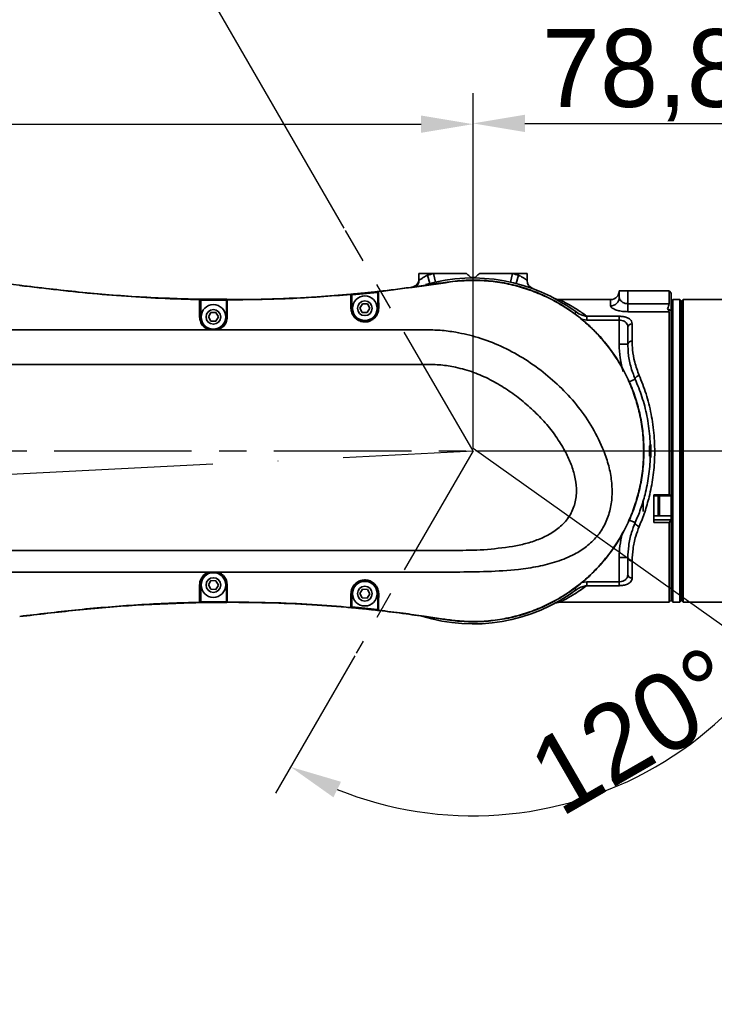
# Model space of a CAD drawing. Header units: millimetres. Extents: x -2031 to 1277, y -458 to 5880.
# Tile 32 of 61: x -286 to -125, y 4243 to 4471. Entities that reach past the tile are written whole.
import ezdxf

# ---------------------------------------------------------------- set-up
doc = ezdxf.new("R2010")
doc.units = ezdxf.units.MM
doc.header["$LTSCALE"] = 5
doc.linetypes.add('ACAD_ISO10W100', pattern=[18, 12, -3, 0, -3])
doc.linetypes.add('CENTER', pattern=[10.16, 6.35, -1.27, 1.27, -1.27])
doc.layers.add('1轮廓实线层', color=7, linetype='Continuous', lineweight=18)
doc.layers.add('重要标记', color=1, linetype='Continuous', lineweight=25)

msp = doc.modelspace()

# ---------------------------------------------------------------- linework, layer by layer
at = {"linetype": 'Continuous', "lineweight": 35}
for p, q in [((-193.593, 4410.819), (-193.593, 4412.401)), ((-193.593, 4412.401), (-191.593, 4412.401)), ((-191.593, 4412.401), (-191.593, 4412.067)), ((-191.593, 4412.401), (-190.204, 4412.401)), ((-189.77, 4410.449), (-190.204, 4412.401)), ((-190.204, 4412.401), (-182.593, 4412.401)), ((-179.593, 4412.401), (-171.983, 4412.401)), ((-172.417, 4410.449), (-171.983, 4412.401)), ((-171.983, 4412.401), (-170.593, 4412.401)), ((-170.593, 4412.067), (-170.593, 4412.401)), ((-170.593, 4412.401), (-168.593, 4412.401)), ((-168.593, 4412.401), (-168.593, 4410.819)), ((-191.093, 4410.131), (-191.593, 4412.067)), ((-185.222, 4410.685), (-187.093, 4410.453)), ((-185.222, 4410.685), (-185.217, 4410.632)), ((-181.564, 4411.538), (-180.622, 4411.538)), ((-171.093, 4410.131), (-170.593, 4412.067)), ((-285.354, 4409.655), (-287.945, 4409.974)), ((-203.909, 4408.18), (-209.763, 4407.603)), ((-203.193, 4408.054), (-208.993, 4407.465)), ((-202.987, 4408.284), (-203.438, 4408.229)), ((-203.215, 4408.253), (-203.193, 4408.054)), ((-202.916, 4408.286), (-202.916, 4408.233)), ((-202.916, 4408.233), (-202.909, 4408.234)), ((-167.605, 4409.057), (-167.463, 4409.007)), ((-147.293, 4406.88), (-147.293, 4408.401)), ((-147.293, 4408.401), (-145.293, 4408.401)), ((-145.293, 4408.401), (-145.293, 4405.441)), ((-145.293, 4408.401), (-135.793, 4408.401)), ((-135.793, 4405.441), (-135.793, 4408.401)), ((-135.793, 4408.401), (-135.293, 4407.901)), ((-135.293, 4407.901), (-135.293, 4403.853)), ((-237.964, 4406.477), (-248.589, 4406.571)), ((-239.657, 4406.492), (-247.336, 4406.582)), ((-244.29, 4406.405), (-244.289, 4406.405)), ((-244.289, 4406.405), (-244.289, 4406.457)), ((-243.993, 4406.252), (-243.989, 4406.452)), ((-243.993, 4406.252), (-243.993, 4402.401)), ((-238.193, 4406.192), (-243.993, 4406.252)), ((-238.193, 4406.192), (-238.193, 4406.392)), ((-237.893, 4406.392), (-237.893, 4406.339)), ((-209.311, 4407.637), (-217.093, 4407.04)), ((-209.311, 4407.585), (-209.311, 4407.637)), ((-209.306, 4407.585), (-209.311, 4407.585)), ((-209.011, 4407.665), (-208.993, 4407.465)), ((-149.293, 4406.401), (-161.016, 4406.401)), ((-149.293, 4404.962), (-149.293, 4406.401)), ((-134.893, 4406.401), (-135.293, 4406.001)), ((-133.293, 4406.401), (-134.893, 4406.401)), ((-134.893, 4406.401), (-134.893, 4336.401)), ((-132.893, 4406.001), (-133.293, 4406.401)), ((-133.293, 4406.401), (-133.293, 4336.401)), ((-132.493, 4406.401), (-132.893, 4406.001)), ((-132.893, 4336.801), (-132.893, 4406.001)), ((-119.193, 4406.401), (-132.493, 4406.401)), ((-132.493, 4406.401), (-132.493, 4336.401)), ((-242.248, 4402.412), (-241.661, 4403.407)), ((-241.661, 4403.407), (-240.506, 4403.395)), ((-240.506, 4403.395), (-239.939, 4402.39)), ((-207.248, 4404.412), (-206.661, 4405.407)), ((-206.68, 4403.407), (-207.248, 4404.412)), ((-205.526, 4403.395), (-206.68, 4403.407)), ((-206.661, 4405.407), (-205.506, 4405.395)), ((-204.939, 4404.39), (-205.526, 4403.395)), ((-205.506, 4405.395), (-204.939, 4404.39)), ((-157.582, 4403.13), (-157.278, 4403.539)), ((-145.293, 4405.441), (-145.293, 4403.601)), ((-145.293, 4405.441), (-135.793, 4405.441)), ((-135.793, 4403.601), (-145.293, 4403.601)), ((-135.793, 4361.267), (-135.793, 4403.601)), ((-135.293, 4403.853), (-135.293, 4395.867)), ((-241.68, 4401.407), (-242.248, 4402.412)), ((-240.526, 4401.395), (-241.68, 4401.407)), ((-239.939, 4402.39), (-240.526, 4401.395)), ((-154.782, 4401.662), (-156.019, 4401.853)), ((-154.782, 4402.552), (-147.302, 4402.552)), ((-154.782, 4402.552), (-154.782, 4401.662)), ((-147.302, 4401.662), (-154.782, 4401.662)), ((-147.302, 4402.552), (-147.302, 4401.662)), ((-147.302, 4396.066), (-147.302, 4401.662)), ((-242.129, 4399.401), (-241.093, 4399.401)), ((-241.093, 4399.401), (-240.054, 4399.401)), ((-241.093, 4399.401), (-241.093, 4399.401)), ((-240.054, 4399.401), (-192.093, 4399.401)), ((-145.302, 4396.066), (-145.302, 4399.927)), ((-144.302, 4400.766), (-144.302, 4396.791)), ((-147.302, 4396.066), (-145.302, 4396.066)), ((-135.293, 4395.867), (-135.293, 4359.025)), ((-144.964, 4387.374), (-143.594, 4387.979)), ((-143.587, 4388.201), (-143.613, 4388.083)), ((-143.613, 4388.083), (-143.594, 4387.979)), ((-143.516, 4388.329), (-143.587, 4388.201)), ((-143.404, 4388.459), (-143.516, 4388.329)), ((-143.256, 4388.585), (-143.404, 4388.459)), ((-143.08, 4388.702), (-143.256, 4388.585)), ((-142.885, 4388.802), (-143.08, 4388.702)), ((-142.68, 4388.883), (-142.885, 4388.802)), ((-139.993, 4372.901), (-140.293, 4372.601)), ((-140.293, 4370.201), (-140.293, 4372.601)), ((-139.993, 4372.901), (-139.993, 4369.901)), ((-139.293, 4361.267), (-135.793, 4361.267)), ((-139.293, 4361.267), (-139.293, 4354.878)), ((-135.295, 4361.019), (-139.293, 4361.019)), ((-137.993, 4361.019), (-137.993, 4356.405)), ((-135.793, 4361.267), (-135.295, 4361.019)), ((-135.293, 4361.02), (-135.295, 4361.019)), ((-142.093, 4358.595), (-142.093, 4358.85)), ((-141.793, 4359.901), (-141.793, 4358.578)), ((-141.793, 4358.578), (-141.793, 4357.401)), ((-135.293, 4359.025), (-135.293, 4357.304)), ((-139.293, 4356.383), (-135.293, 4356.383)), ((-139.293, 4355.476), (-135.295, 4355.476)), ((-137.993, 4356.405), (-135.293, 4356.405)), ((-135.295, 4355.476), (-135.793, 4354.878)), ((-135.295, 4355.476), (-135.293, 4355.477)), ((-135.293, 4357.401), (-135.293, 4336.801)), ((-144.964, 4355.428), (-143.594, 4354.823)), ((-143.613, 4354.719), (-143.594, 4354.823)), ((-143.587, 4354.601), (-143.613, 4354.719)), ((-143.516, 4354.473), (-143.587, 4354.601)), ((-143.404, 4354.343), (-143.516, 4354.473)), ((-143.256, 4354.217), (-143.404, 4354.343)), ((-143.08, 4354.1), (-143.256, 4354.217)), ((-142.885, 4353.999), (-143.08, 4354.1)), ((-142.68, 4353.919), (-142.885, 4353.999)), ((-135.793, 4354.878), (-139.293, 4354.878)), ((-135.793, 4336.401), (-135.793, 4354.878)), ((-147.302, 4346.736), (-145.302, 4346.736)), ((-147.302, 4341.14), (-147.302, 4346.736)), ((-145.302, 4342.875), (-145.302, 4346.736)), ((-144.302, 4346.011), (-144.302, 4342.036)), ((-242.129, 4343.401), (-241.093, 4343.401)), ((-241.093, 4343.401), (-240.054, 4343.401)), ((-241.093, 4343.401), (-241.093, 4343.401)), ((-243.993, 4340.401), (-243.993, 4336.55)), ((-242.248, 4340.412), (-241.661, 4341.407)), ((-241.68, 4339.407), (-242.248, 4340.412)), ((-241.661, 4341.407), (-240.506, 4341.395)), ((-239.939, 4340.39), (-240.526, 4339.395)), ((-240.506, 4341.395), (-239.939, 4340.39)), ((-157.582, 4339.672), (-157.278, 4339.263)), ((-156.011, 4340.955), (-154.782, 4341.14)), ((-154.782, 4341.14), (-147.302, 4341.14)), ((-154.782, 4341.14), (-154.782, 4340.25)), ((-147.302, 4340.25), (-154.782, 4340.25)), ((-147.302, 4341.14), (-147.302, 4340.25)), ((-240.526, 4339.395), (-241.68, 4339.407)), ((-207.248, 4338.412), (-206.661, 4339.407)), ((-206.68, 4337.407), (-207.248, 4338.412)), ((-205.526, 4337.395), (-206.68, 4337.407)), ((-206.661, 4339.407), (-205.506, 4339.395)), ((-204.939, 4338.39), (-205.526, 4337.395)), ((-205.506, 4339.395), (-204.939, 4338.39)), ((-157.412, 4339.182), (-157.615, 4339.03)), ((-238.018, 4336.329), (-245.182, 4336.307)), ((-244.289, 4336.397), (-244.29, 4336.397)), ((-244.289, 4336.344), (-244.289, 4336.397)), ((-243.993, 4336.55), (-238.193, 4336.61)), ((-243.989, 4336.35), (-243.993, 4336.55)), ((-238.193, 4336.41), (-238.193, 4336.61)), ((-237.893, 4336.463), (-237.893, 4336.41)), ((-217.093, 4335.762), (-209.311, 4335.165)), ((-209.311, 4335.217), (-209.306, 4335.217)), ((-209.311, 4335.165), (-209.311, 4335.217)), ((-209.011, 4335.138), (-208.993, 4335.337)), ((-208.993, 4335.337), (-203.193, 4334.748)), ((-161.046, 4336.401), (-135.793, 4336.401)), ((-135.793, 4336.401), (-135.293, 4336.901)), ((-135.293, 4336.801), (-134.893, 4336.401)), ((-134.893, 4336.401), (-133.293, 4336.401)), ((-133.293, 4336.401), (-132.893, 4336.801)), ((-132.893, 4336.801), (-132.493, 4336.401)), ((-132.493, 4336.401), (-119.193, 4336.401)), ((-203.215, 4334.55), (-203.193, 4334.748)), ((-202.909, 4334.568), (-202.916, 4334.568)), ((-202.916, 4334.568), (-202.916, 4334.516)), ((-187.093, 4332.348), (-185.222, 4332.117)), ((-185.222, 4332.117), (-185.217, 4332.169))]:
    msp.add_line(p, q, dxfattribs=at)
at = {"color": 2, "linetype": 'CENTER'}
msp.add_line((-481.093, 4371.401), (-181.093, 4371.401), dxfattribs=at)
at = {"linetype": 'Continuous', "lineweight": 35}
for centre, radius in [((-206.093, 4404.401), 2.85), ((-206.093, 4404.401), 1.699), ((-241.093, 4402.401), 2.85), ((-241.093, 4402.401), 1.699), ((-241.093, 4340.401), 2.85), ((-241.093, 4340.401), 1.699), ((-206.093, 4338.401), 2.85), ((-206.093, 4338.401), 1.699)]:
    msp.add_circle(centre, radius, dxfattribs=at)
at = {"color": 4, "linetype": 'ByBlock'}
msp.add_arc((-481.093, 4076.401), 580.375, 320, 180, dxfattribs=at)
at = {"linetype": 'Continuous', "lineweight": 35}
for centre, radius, start, end in [((-181.093, 4371.401), 42, 102.52791, 104.47751), ((-181.093, 4371.401), 42, 75.52249, 77.47209), ((-195.593, 4411.231), 2, 277.98731, 0), ((-195.593, 4410.819), 2, 315.30229, 0), ((-181.093, 4371.401), 40, 53.46109, 105.90226), ((-166.593, 4410.819), 2, 180, 249.80367), ((-149.293, 4408.401), 2, 270, 320.9861), ((-149.253, 4406.922), 1.96, 268.82293, 358.77246), ((-209.248, 4404.2), 0.254, 52.30866, 101.13087), ((-206.093, 4404.401), 2.9, 180, 0), ((-202.944, 4404.176), 0.27, 80.21533, 123.64707), ((-137.793, 4405.441), 2, 326.09931, 0), ((-244.245, 4402.188), 0.261, 54.50045, 100.34925), ((-241.093, 4402.401), 2.9, 180, 0), ((-237.941, 4402.183), 0.266, 79.63957, 125.04727), ((-144.376, 4399.839), 0.93, 85.43604, 174.55786), ((-144.421, 4395.903), 0.897, 82.40905, 169.5081), ((-125.302, 4396.066), 22, 180, 196.53513), ((-137.993, 4356.705), 0.3, 180, 270), ((-125.302, 4346.736), 22, 165.64092, 180), ((-144.421, 4346.899), 0.897, 190.4919, 277.59095), ((-241.093, 4340.401), 2.9, 0, 180), ((-144.376, 4342.963), 0.93, 185.44214, 274.56396), ((-244.245, 4340.614), 0.261, 259.65075, 305.49955), ((-237.941, 4340.619), 0.266, 234.95273, 280.36043), ((-206.093, 4338.401), 2.9, 0, 180), ((-209.248, 4338.602), 0.254, 258.86913, 307.69134), ((-202.944, 4338.626), 0.27, 236.35293, 279.78467), ((-181.093, 4371.401), 40, 252.81281, 306.53891)]:
    msp.add_arc(centre, radius, start, end, dxfattribs=at)
for points, knots in [([(-181.564, 4411.538), (-181.683, 4411.637), (-181.955, 4411.866), (-182.362, 4412.207), (-182.593, 4412.401)], [0, 0, 0, 0, 0.433398, 1, 1, 1, 1]), ([(-179.593, 4412.401), (-179.836, 4412.197), (-180.243, 4411.855), (-180.513, 4411.629), (-180.622, 4411.538)], [0, 0, 0, 0, 0.5963928, 1, 1, 1, 1]), ([(-187.093, 4410.453), (-188.419, 4410.26), (-191.059, 4409.874), (-195.027, 4409.282), (-198.975, 4408.749), (-201.613, 4408.439), (-202.916, 4408.286)], [0, 0, 0, 0, 0.2517061, 0.5011373, 0.7535717, 1, 1, 1, 1]), ([(-185.217, 4410.632), (-188.161, 4410.204), (-194.051, 4409.348), (-199.956, 4408.605), (-202.909, 4408.234)], [0, 0, 0, 0, 0.4999956, 1, 1, 1, 1]), ([(-193.593, 4410.819), (-193.587, 4410.823), (-193.568, 4410.837), (-193.349, 4410.997), (-192.896, 4411.308), (-192.292, 4411.691), (-191.826, 4411.942), (-191.593, 4412.067)], [0, 0, 0, 0, 0.1033159, 0.310338, 0.5353299, 0.7674599, 1, 1, 1, 1]), ([(-170.593, 4412.067), (-170.415, 4411.972), (-170.009, 4411.756), (-169.448, 4411.411), (-168.978, 4411.096), (-168.657, 4410.866), (-168.614, 4410.834), (-168.593, 4410.819)], [0, 0, 0, 0, 0.1782601, 0.4040896, 0.6138805, 0.8099824, 1, 1, 1, 1]), ([(-244.289, 4406.457), (-248.924, 4406.606), (-258.215, 4406.905), (-272.081, 4408.069), (-281.288, 4409.167), (-285.869, 4409.714)], [0, 0, 0, 0, 0.3333408, 0.6683285, 1, 1, 1, 1]), ([(-244.29, 4406.405), (-246.183, 4406.453), (-254.081, 4406.653), (-267.969, 4407.55), (-279.902, 4408.957), (-285.869, 4409.661)], [0, 0, 0, 0, 0.1361239, 0.5680483, 1, 1, 1, 1]), ([(-209.011, 4407.665), (-208.879, 4407.677), (-208.215, 4407.738), (-206.281, 4407.921), (-204.483, 4408.116), (-203.215, 4408.253)], [0, 0, 0, 0, 0.068661, 0.3433059, 1, 1, 1, 1]), ([(-203.215, 4408.253), (-203.182, 4408.256), (-203.114, 4408.264), (-203.024, 4408.274), (-202.956, 4408.282), (-202.921, 4408.286), (-202.917, 4408.286), (-202.916, 4408.286)], [0, 0, 0, 0, 0.2163116, 0.4326761, 0.6484819, 0.8630427, 1, 1, 1, 1]), ([(-203.093, 4408.088), (-203.094, 4408.087), (-203.095, 4408.087), (-203.107, 4408.083), (-203.129, 4408.075), (-203.159, 4408.065), (-203.182, 4408.058), (-203.193, 4408.054)], [0, 0, 0, 0, 0.1336938, 0.3445301, 0.5597424, 0.7788645, 1, 1, 1, 1]), ([(-202.916, 4408.233), (-202.937, 4408.229), (-202.979, 4408.22), (-203.033, 4408.183), (-203.073, 4408.133), (-203.09, 4408.083), (-203.093, 4408.051), (-203.093, 4408.04), (-203.093, 4408.039)], [0, 0, 0, 0, 0.2137523, 0.4272149, 0.6483822, 0.8845631, 0.988781, 1, 1, 1, 1]), ([(-203.093, 4404.401), (-203.093, 4405.246), (-203.093, 4406.553), (-203.093, 4407.651), (-203.093, 4408.039)], [0, 0, 0, 0, 0.6469491, 1, 1, 1, 1]), ([(-202.909, 4408.234), (-202.909, 4408.234), (-202.906, 4407.87), (-202.903, 4407.293), (-202.9, 4406.255), (-202.899, 4405.422), (-202.898, 4404.694), (-202.898, 4404.442)], [0, 0, 0, 0, 0.0000145, 0.3723751, 0.4603405, 0.8128584, 1, 1, 1, 1]), ([(-147.293, 4408.372), (-147.331, 4408.059), (-147.383, 4407.631), (-147.664, 4407.246), (-147.739, 4407.142)], [0, 0, 0, 0, 0.7309574, 1, 1, 1, 1]), ([(-244.292, 4402.445), (-244.292, 4403.321), (-244.292, 4404.425), (-244.291, 4405.726), (-244.291, 4406.183), (-244.29, 4406.405), (-244.29, 4406.405)], [0, 0, 0, 0, 0.6205789, 0.7832943, 0.9999862, 1, 1, 1, 1]), ([(-244.289, 4406.405), (-244.268, 4406.403), (-244.225, 4406.398), (-244.169, 4406.366), (-244.124, 4406.32), (-244.099, 4406.266), (-244.093, 4406.228), (-244.093, 4406.211), (-244.093, 4406.209)], [0, 0, 0, 0, 0.1993755, 0.3985413, 0.6034651, 0.8215763, 0.9894054, 1, 1, 1, 1]), ([(-244.18, 4406.455), (-244.17, 4406.455), (-244.136, 4406.454), (-244.067, 4406.453), (-244.011, 4406.452), (-243.989, 4406.452)], [0, 0, 0, 0, 0.2047844, 0.684315, 1, 1, 1, 1]), ([(-244.093, 4406.209), (-244.093, 4405.794), (-244.093, 4404.641), (-244.093, 4403.275), (-244.093, 4402.401)], [0, 0, 0, 0, 0.3598317, 1, 1, 1, 1]), ([(-243.989, 4406.452), (-243.856, 4406.449), (-243.19, 4406.437), (-241.257, 4406.406), (-239.459, 4406.398), (-238.193, 4406.392)], [0, 0, 0, 0, 0.0690027, 0.3450144, 1, 1, 1, 1]), ([(-238.193, 4406.392), (-238.16, 4406.392), (-238.093, 4406.392), (-238.022, 4406.392), (-237.995, 4406.392), (-237.991, 4406.392)], [0, 0, 0, 0, 0.4494974, 0.8990509, 1, 1, 1, 1]), ([(-238.093, 4406.144), (-238.093, 4406.145), (-238.093, 4406.163), (-238.087, 4406.203), (-238.06, 4406.258), (-238.014, 4406.303), (-237.957, 4406.333), (-237.914, 4406.337), (-237.893, 4406.339)], [0, 0, 0, 0, 0.0104608, 0.1911792, 0.4055968, 0.6072361, 0.8035216, 1, 1, 1, 1]), ([(-238.093, 4402.401), (-238.093, 4403.27), (-238.093, 4404.613), (-238.093, 4405.744), (-238.093, 4406.144)], [0, 0, 0, 0, 0.6470895, 1, 1, 1, 1]), ([(-209.311, 4407.585), (-214.068, 4407.216), (-223.581, 4406.48), (-233.122, 4406.386), (-237.893, 4406.339)], [0, 0, 0, 0, 0.4999971, 1, 1, 1, 1]), ([(-217.093, 4407.04), (-220.553, 4406.848), (-227.481, 4406.465), (-234.42, 4406.416), (-237.893, 4406.392)], [0, 0, 0, 0, 0.4994401, 1, 1, 1, 1]), ([(-237.893, 4406.339), (-237.893, 4406.339), (-237.893, 4405.966), (-237.893, 4405.375), (-237.893, 4404.324), (-237.893, 4403.469), (-237.893, 4402.719), (-237.893, 4402.445)], [0, 0, 0, 0, 0.0000141, 0.371792, 0.4576745, 0.8017736, 1, 1, 1, 1]), ([(-209.093, 4407.438), (-209.094, 4407.452), (-209.096, 4407.481), (-209.11, 4407.521), (-209.13, 4407.557), (-209.157, 4407.587), (-209.19, 4407.611), (-209.227, 4407.628), (-209.268, 4407.639), (-209.297, 4407.638), (-209.311, 4407.637)], [0, 0, 0, 0, 0.1306792, 0.257581, 0.3806893, 0.5000295, 0.6195623, 0.7427182, 0.8695231, 1, 1, 1, 1]), ([(-209.297, 4404.449), (-209.298, 4404.918), (-209.299, 4405.868), (-209.302, 4406.888), (-209.305, 4407.423), (-209.306, 4407.549), (-209.306, 4407.585)], [0, 0, 0, 0, 0.4200979, 0.8498852, 0.9567813, 1, 1, 1, 1]), ([(-209.093, 4407.39), (-209.093, 4407.391), (-209.093, 4407.414), (-209.102, 4407.458), (-209.135, 4407.515), (-209.183, 4407.557), (-209.242, 4407.583), (-209.285, 4407.584), (-209.306, 4407.585)], [0, 0, 0, 0, 0.0100626, 0.2280852, 0.4317761, 0.6239233, 0.8118899, 1, 1, 1, 1]), ([(-209.204, 4407.647), (-209.193, 4407.648), (-209.159, 4407.651), (-209.089, 4407.658), (-209.034, 4407.663), (-209.011, 4407.665)], [0, 0, 0, 0, 0.2049767, 0.6809097, 1, 1, 1, 1]), ([(-208.993, 4407.465), (-209.001, 4407.463), (-209.019, 4407.458), (-209.047, 4407.451), (-209.073, 4407.444), (-209.09, 4407.439), (-209.092, 4407.439), (-209.093, 4407.438)], [0, 0, 0, 0, 0.1462648, 0.363466, 0.5778142, 0.7895998, 1, 1, 1, 1]), ([(-209.093, 4407.39), (-209.093, 4407.285), (-209.093, 4406.818), (-209.093, 4405.795), (-209.093, 4404.872), (-209.093, 4404.401)], [0, 0, 0, 0, 0.1248914, 0.5538151, 1, 1, 1, 1]), ([(-162.202, 4406.659), (-162.217, 4406.667), (-162.265, 4406.692), (-161.871, 4406.487), (-161.303, 4406.158), (-161.088, 4406.033)], [0, 0, 0, 0, 0.22557452, 0.70639477, 1, 1, 1, 1]), ([(-161.019, 4406.413), (-161.084, 4406.409), (-161.284, 4406.394), (-161.576, 4406.439), (-161.791, 4406.503), (-161.878, 4406.529)], [0, 0, 0, 0, 0.22561, 0.6845725, 1, 1, 1, 1]), ([(-161.016, 4406.363), (-161.03, 4406.369), (-161.067, 4406.388), (-160.486, 4406.096), (-159.337, 4405.488), (-157.572, 4404.465), (-155.925, 4403.384), (-154.967, 4402.687), (-154.782, 4402.552)], [0, 0, 0, 0, 0.0965528, 0.2722149, 0.4532457, 0.6950338, 0.9411695, 1, 1, 1, 1]), ([(-145.293, 4405.441), (-145.482, 4405.454), (-145.697, 4405.468), (-146.101, 4405.574), (-146.515, 4405.753), (-146.961, 4406.113), (-147.243, 4406.51), (-147.277, 4406.764), (-147.293, 4406.88)], [0, 0, 0, 0, 0.16153976, 0.18365204, 0.37443145, 0.58211372, 0.81041517, 1, 1, 1, 1]), ([(-202.898, 4404.442), (-202.902, 4404.323), (-202.917, 4403.849), (-203.154, 4403.033), (-203.773, 4402.14), (-204.654, 4401.5), (-205.697, 4401.188), (-206.787, 4401.238), (-207.807, 4401.65), (-208.632, 4402.384), (-209.191, 4403.359), (-209.262, 4404.086), (-209.297, 4404.449)], [0, 0, 0, 0, 0.0362041, 0.1432015, 0.2492821, 0.3548843, 0.4603403, 0.5659974, 0.6723438, 0.7801434, 0.8899088, 1, 1, 1, 1]), ([(-209.093, 4404.401), (-209.06, 4404.063), (-208.994, 4403.388), (-208.47, 4402.48), (-207.697, 4401.797), (-206.742, 4401.413), (-205.72, 4401.367), (-204.743, 4401.659), (-203.916, 4402.255), (-203.335, 4403.089), (-203.112, 4403.849), (-203.097, 4404.29), (-203.093, 4404.401)], [0, 0, 0, 0, 0.1096698, 0.2192538, 0.3270817, 0.4336069, 0.5395222, 0.6452366, 0.7510157, 0.8571158, 0.9639156, 1, 1, 1, 1]), ([(-157.278, 4403.539), (-156.834, 4403.254), (-156.064, 4402.76), (-155.163, 4402.614), (-154.782, 4402.552)], [0, 0, 0, 0, 0.5778994, 1, 1, 1, 1]), ([(-149.293, 4404.962), (-149.262, 4404.853), (-149.192, 4404.612), (-148.614, 4404.227), (-147.702, 4403.889), (-146.561, 4403.649), (-145.718, 4403.617), (-145.293, 4403.601)], [0, 0, 0, 0, 0.1778768, 0.3933746, 0.5976864, 0.7975908, 1, 1, 1, 1]), ([(-136.133, 4404.326), (-136.048, 4404.195), (-135.878, 4403.931), (-135.797, 4403.703), (-135.794, 4403.614), (-135.793, 4403.601)], [0, 0, 0, 0, 0.4592602, 0.9217787, 1, 1, 1, 1]), ([(-135.293, 4403.747), (-135.46, 4403.862), (-135.739, 4404.056), (-136.02, 4404.248), (-136.133, 4404.326)], [0, 0, 0, 0, 0.5956555, 1, 1, 1, 1]), ([(-242.129, 4399.401), (-242.347, 4399.492), (-242.901, 4399.724), (-243.627, 4400.389), (-244.187, 4401.357), (-244.257, 4402.082), (-244.292, 4402.445)], [0, 0, 0, 0, 0.1765928, 0.4479145, 0.7236726, 1, 1, 1, 1]), ([(-244.093, 4402.401), (-244.06, 4402.063), (-243.994, 4401.387), (-243.47, 4400.485), (-242.789, 4399.865), (-242.27, 4399.648), (-242.066, 4399.563)], [0, 0, 0, 0, 0.2758369, 0.5515013, 0.8230863, 1, 1, 1, 1]), ([(-240.12, 4399.563), (-239.812, 4399.704), (-239.197, 4399.984), (-238.522, 4400.758), (-238.148, 4401.6), (-238.109, 4402.165), (-238.093, 4402.401)], [0, 0, 0, 0, 0.26840855, 0.53691879, 0.807177, 1, 1, 1, 1]), ([(-237.893, 4402.445), (-237.91, 4402.192), (-237.951, 4401.584), (-238.35, 4400.682), (-239.069, 4399.852), (-239.726, 4399.551), (-240.054, 4399.401)], [0, 0, 0, 0, 0.1932653, 0.4637519, 0.7320744, 1, 1, 1, 1]), ([(-147.302, 4402.552), (-146.993, 4402.538), (-146.374, 4402.508), (-145.545, 4402.277), (-144.88, 4401.919), (-144.398, 4401.411), (-144.336, 4400.992), (-144.302, 4400.766)], [0, 0, 0, 0, 0.1787985, 0.3584407, 0.5465212, 0.7556381, 1, 1, 1, 1]), ([(-145.302, 4399.927), (-145.324, 4400.145), (-145.364, 4400.545), (-145.681, 4401.04), (-146.123, 4401.39), (-146.677, 4401.618), (-147.095, 4401.648), (-147.302, 4401.662)], [0, 0, 0, 0, 0.2580579, 0.4726688, 0.6592654, 0.8318304, 1, 1, 1, 1]), ([(-314.739, 4399.401), (-304.383, 4399.401), (-283.764, 4399.401), (-259.562, 4399.401), (-245.713, 4399.401), (-242.129, 4399.401)], [0, 0, 0, 0, 0.4278841, 0.8519496, 1, 1, 1, 1]), ([(-242.066, 4399.563), (-241.905, 4399.516), (-241.584, 4399.421), (-241.257, 4399.408), (-241.093, 4399.401)], [0, 0, 0, 0, 0.4994624, 1, 1, 1, 1]), ([(-241.093, 4399.401), (-240.929, 4399.408), (-240.602, 4399.421), (-240.28, 4399.516), (-240.12, 4399.563)], [0, 0, 0, 0, 0.5005065, 1, 1, 1, 1]), ([(-240.054, 4399.401), (-240.062, 4399.423), (-240.078, 4399.468), (-240.098, 4399.521), (-240.114, 4399.557), (-240.118, 4399.561), (-240.12, 4399.563)], [0, 0, 0, 0, 0.24999984, 0.49999979, 0.74999984, 1, 1, 1, 1]), ([(-185.079, 4398.87), (-186.27, 4399.041), (-188.596, 4399.376), (-190.946, 4399.393), (-192.093, 4399.401)], [0, 0, 0, 0, 0.5118243, 1, 1, 1, 1]), ([(-150.859, 4371.401), (-151.669, 4373.206), (-153.277, 4376.786), (-156.656, 4381.582), (-160.502, 4385.901), (-164.821, 4389.709), (-169.541, 4393.005), (-174.591, 4395.695), (-179.786, 4397.747), (-183.352, 4398.504), (-185.079, 4398.87)], [0, 0, 0, 0, 0.1297222, 0.2572918, 0.3835001, 0.5090714, 0.6346943, 0.7608196, 0.8842241, 1, 1, 1, 1]), ([(-144.302, 4396.791), (-144.283, 4396.134), (-144.238, 4394.61), (-143.814, 4391.941), (-143.061, 4389.912), (-142.68, 4388.883)], [0, 0, 0, 0, 0.2718563, 0.6306067, 1, 1, 1, 1]), ([(-143.594, 4387.979), (-143.984, 4388.994), (-144.776, 4391.057), (-145.233, 4393.797), (-145.282, 4395.393), (-145.302, 4396.066)], [0, 0, 0, 0, 0.3590341, 0.7299769, 1, 1, 1, 1]), ([(-314.093, 4391.401), (-293.946, 4391.401), (-253.285, 4391.401), (-212.613, 4391.401), (-192.093, 4391.401)], [0, 0, 0, 0, 0.4954895, 1, 1, 1, 1]), ([(-185.136, 4390.78), (-186.255, 4390.978), (-188.556, 4391.386), (-190.893, 4391.396), (-192.093, 4391.401)], [0, 0, 0, 0, 0.4862433, 1, 1, 1, 1]), ([(-159.839, 4371.401), (-160.507, 4372.532), (-161.853, 4374.81), (-164.36, 4377.925), (-167.153, 4380.836), (-170.231, 4383.498), (-173.553, 4385.889), (-177.124, 4387.952), (-180.972, 4389.698), (-183.728, 4390.414), (-185.136, 4390.78)], [0, 0, 0, 0, 0.1202251, 0.242086, 0.365255, 0.4894771, 0.614378, 0.7396257, 0.8669134, 1, 1, 1, 1]), ([(-143.594, 4354.823), (-143.165, 4355.86), (-142.306, 4357.933), (-141.234, 4361.539), (-140.435, 4365.567), (-140.023, 4370.105), (-140.147, 4374.82), (-140.818, 4379.529), (-141.973, 4383.99), (-143.054, 4386.649), (-143.594, 4387.979)], [0, 0, 0, 0, 0.1057807, 0.2115169, 0.3360258, 0.4604724, 0.5955199, 0.730622, 0.8652522, 1, 1, 1, 1]), ([(-142.68, 4388.883), (-142.125, 4387.477), (-141.015, 4384.666), (-139.834, 4379.962), (-139.148, 4375.002), (-139.022, 4370.036), (-139.443, 4365.254), (-140.26, 4361.009), (-141.358, 4357.205), (-142.239, 4355.014), (-142.68, 4353.919)], [0, 0, 0, 0, 0.134445, 0.268787, 0.4042495, 0.5396652, 0.664354, 0.7890966, 0.8945288, 1, 1, 1, 1]), ([(-185.076, 4343.403), (-182.631, 4343.421), (-177.802, 4343.457), (-171.441, 4343.854), (-166.07, 4344.63), (-161.683, 4345.715), (-157.895, 4347.256), (-154.784, 4349.236), (-152.378, 4351.533), (-150.531, 4354.331), (-149.36, 4357.511), (-148.868, 4360.92), (-149, 4364.432), (-149.65, 4367.97), (-150.454, 4370.251), (-150.859, 4371.401)], [0, 0, 0, 0, 0.13226101, 0.26124012, 0.3445298, 0.42564104, 0.50540617, 0.56486181, 0.62432508, 0.6841029, 0.74459709, 0.80618362, 0.86928847, 0.93407715, 1, 1, 1, 1]), ([(-157.608, 4365.698), (-157.889, 4366.694), (-158.445, 4368.668), (-159.377, 4370.495), (-159.839, 4371.401)], [0, 0, 0, 0, 0.5044413, 1, 1, 1, 1]), ([(-171.929, 4349.319), (-170.924, 4349.521), (-168.896, 4349.928), (-165.916, 4350.894), (-163.048, 4352.252), (-160.467, 4354.142), (-158.453, 4356.639), (-157.325, 4359.604), (-157.061, 4362.708), (-157.427, 4364.709), (-157.608, 4365.698)], [0, 0, 0, 0, 0.1232141, 0.2487727, 0.3758676, 0.5034745, 0.6305009, 0.7560746, 0.8794834, 1, 1, 1, 1]), ([(-138.293, 4361.019), (-138.293, 4360.977), (-138.293, 4360.832), (-138.293, 4360.507), (-138.293, 4359.94), (-138.293, 4359.155), (-138.293, 4358.371), (-138.293, 4357.8), (-138.293, 4357.41), (-138.293, 4357.094), (-138.293, 4356.789), (-138.293, 4356.738), (-138.293, 4356.705)], [0, 0, 0, 0, 0.03498172, 0.11884076, 0.2026099, 0.35665445, 0.51069901, 0.59455808, 0.67832727, 0.7621863, 0.84595545, 1, 1, 1, 1]), ([(-145.302, 4346.736), (-145.267, 4347.637), (-145.196, 4349.462), (-144.618, 4352.243), (-143.9, 4354.053), (-143.594, 4354.823)], [0, 0, 0, 0, 0.3589783, 0.7271613, 1, 1, 1, 1]), ([(-142.68, 4353.919), (-142.97, 4353.165), (-143.647, 4351.41), (-144.2, 4348.689), (-144.268, 4346.911), (-144.302, 4346.011)], [0, 0, 0, 0, 0.2708633, 0.6306005, 1, 1, 1, 1]), ([(-185.111, 4348.403), (-182.938, 4348.414), (-178.524, 4348.436), (-174.15, 4349.022), (-171.929, 4349.319)], [0, 0, 0, 0, 0.4923885, 1, 1, 1, 1]), ([(-314.093, 4348.401), (-292.947, 4348.401), (-250.62, 4348.401), (-208.281, 4348.401), (-187.093, 4348.401)], [0, 0, 0, 0, 0.4995791, 1, 1, 1, 1]), ([(-187.093, 4348.401), (-186.762, 4348.401), (-186.101, 4348.401), (-185.44, 4348.403), (-185.111, 4348.403)], [0, 0, 0, 0, 0.5012081, 1, 1, 1, 1]), ([(-314.739, 4343.401), (-304.105, 4343.401), (-282.837, 4343.401), (-258.634, 4343.401), (-245.063, 4343.401), (-242.129, 4343.401)], [0, 0, 0, 0, 0.4393723, 0.8787897, 1, 1, 1, 1]), ([(-244.292, 4340.357), (-244.274, 4340.613), (-244.232, 4341.222), (-243.831, 4342.125), (-243.112, 4342.952), (-242.456, 4343.251), (-242.129, 4343.401)], [0, 0, 0, 0, 0.195733, 0.4652967, 0.7328484, 1, 1, 1, 1]), ([(-242.065, 4343.239), (-242.372, 4343.099), (-242.986, 4342.82), (-243.66, 4342.048), (-244.037, 4341.207), (-244.077, 4340.639), (-244.093, 4340.401)], [0, 0, 0, 0, 0.2675956, 0.5352982, 0.8046522, 1, 1, 1, 1]), ([(-241.093, 4343.401), (-241.257, 4343.394), (-241.584, 4343.381), (-241.905, 4343.286), (-242.065, 4343.239)], [0, 0, 0, 0, 0.5012771, 1, 1, 1, 1]), ([(-240.12, 4343.239), (-240.281, 4343.286), (-240.602, 4343.381), (-240.929, 4343.394), (-241.093, 4343.401)], [0, 0, 0, 0, 0.4989773, 1, 1, 1, 1]), ([(-238.093, 4340.401), (-238.126, 4340.74), (-238.192, 4341.417), (-238.718, 4342.32), (-239.4, 4342.938), (-239.917, 4343.154), (-240.12, 4343.239)], [0, 0, 0, 0, 0.2761544, 0.5521422, 0.8244073, 1, 1, 1, 1]), ([(-240.054, 4343.401), (-231.228, 4343.401), (-213.574, 4343.401), (-195.921, 4343.401), (-187.093, 4343.401)], [0, 0, 0, 0, 0.4999533, 1, 1, 1, 1]), ([(-240.054, 4343.401), (-239.838, 4343.31), (-239.285, 4343.079), (-238.559, 4342.416), (-237.998, 4341.448), (-237.928, 4340.721), (-237.893, 4340.357)], [0, 0, 0, 0, 0.1752522, 0.4472074, 0.723281, 1, 1, 1, 1]), ([(-187.093, 4343.401), (-186.758, 4343.401), (-186.085, 4343.401), (-185.413, 4343.402), (-185.076, 4343.403)], [0, 0, 0, 0, 0.4987943, 1, 1, 1, 1]), ([(-147.302, 4341.14), (-147.242, 4341.141), (-146.972, 4341.147), (-146.691, 4341.204), (-146.261, 4341.352), (-145.839, 4341.595), (-145.393, 4342.14), (-145.336, 4342.603), (-145.302, 4342.875)], [0, 0, 0, 0, 0.0490637, 0.2215148, 0.2341395, 0.4515993, 0.6791585, 1, 1, 1, 1]), ([(-144.302, 4342.036), (-144.354, 4341.754), (-144.445, 4341.267), (-145.125, 4340.709), (-145.992, 4340.372), (-146.787, 4340.257), (-147.212, 4340.251), (-147.302, 4340.25)], [0, 0, 0, 0, 0.3048403, 0.5290928, 0.7520963, 0.9476757, 1, 1, 1, 1]), ([(-244.29, 4336.397), (-244.29, 4336.397), (-244.291, 4336.783), (-244.291, 4337.392), (-244.292, 4338.456), (-244.292, 4339.317), (-244.292, 4340.073), (-244.292, 4340.357)], [0, 0, 0, 0, 0.0000138, 0.3782813, 0.4620917, 0.7978495, 1, 1, 1, 1]), ([(-244.093, 4340.401), (-244.093, 4339.527), (-244.093, 4338.161), (-244.093, 4337.007), (-244.093, 4336.592)], [0, 0, 0, 0, 0.6401683, 1, 1, 1, 1]), ([(-238.093, 4336.658), (-238.093, 4337.058), (-238.093, 4338.189), (-238.093, 4339.532), (-238.093, 4340.401)], [0, 0, 0, 0, 0.3529105, 1, 1, 1, 1]), ([(-237.893, 4340.357), (-237.893, 4339.487), (-237.893, 4338.393), (-237.893, 4337.117), (-237.893, 4336.676), (-237.893, 4336.463), (-237.893, 4336.463)], [0, 0, 0, 0, 0.6270679, 0.7881995, 0.9999859, 1, 1, 1, 1]), ([(-209.297, 4338.353), (-209.293, 4338.482), (-209.275, 4338.964), (-209.028, 4339.787), (-208.402, 4340.676), (-207.516, 4341.31), (-206.472, 4341.616), (-205.384, 4341.56), (-204.37, 4341.144), (-203.554, 4340.412), (-203.001, 4339.443), (-202.932, 4338.721), (-202.898, 4338.36)], [0, 0, 0, 0, 0.0393171, 0.1470926, 0.2535663, 0.35935, 0.4648525, 0.5703955, 0.676336, 0.7832066, 0.8914492, 1, 1, 1, 1]), ([(-203.093, 4338.401), (-203.126, 4338.737), (-203.191, 4339.409), (-203.71, 4340.313), (-204.476, 4340.996), (-205.426, 4341.384), (-206.446, 4341.437), (-207.425, 4341.152), (-208.255, 4340.562), (-208.841, 4339.734), (-209.072, 4338.968), (-209.089, 4338.521), (-209.093, 4338.401)], [0, 0, 0, 0, 0.10827, 0.2164681, 0.3234774, 0.4296619, 0.5354713, 0.6411823, 0.7470456, 0.8534134, 0.9608586, 1, 1, 1, 1]), ([(-154.782, 4340.25), (-155.062, 4340.047), (-156.18, 4339.238), (-158.047, 4338.043), (-159.796, 4337.065), (-160.75, 4336.572), (-161.125, 4336.385), (-161.06, 4336.418), (-161.046, 4336.425)], [0, 0, 0, 0, 0.0892071, 0.3565313, 0.6293519, 0.7902227, 0.9552735, 1, 1, 1, 1]), ([(-154.782, 4340.25), (-155.149, 4340.188), (-155.952, 4340.054), (-156.767, 4339.627), (-157.202, 4339.318), (-157.278, 4339.263)], [0, 0, 0, 0, 0.40897525, 0.8954451, 1, 1, 1, 1]), ([(-209.306, 4335.217), (-209.305, 4335.348), (-209.303, 4335.67), (-209.299, 4336.696), (-209.298, 4337.647), (-209.297, 4338.353)], [0, 0, 0, 0, 0.15000525, 0.36959051, 1, 1, 1, 1]), ([(-209.093, 4338.401), (-209.093, 4337.944), (-209.093, 4337.021), (-209.093, 4335.996), (-209.093, 4335.517), (-209.093, 4335.412)], [0, 0, 0, 0, 0.4326412, 0.8751024, 1, 1, 1, 1]), ([(-203.093, 4334.763), (-203.093, 4335.151), (-203.093, 4336.249), (-203.093, 4337.556), (-203.093, 4338.401)], [0, 0, 0, 0, 0.3530509, 1, 1, 1, 1]), ([(-202.898, 4338.36), (-202.899, 4337.512), (-202.9, 4336.45), (-202.905, 4335.207), (-202.907, 4334.778), (-202.909, 4334.568), (-202.909, 4334.568)], [0, 0, 0, 0, 0.62644711, 0.78532401, 0.99998552, 1, 1, 1, 1]), ([(-162.221, 4336.133), (-162.236, 4336.125), (-162.301, 4336.09), (-161.954, 4336.275), (-161.09, 4336.756), (-159.514, 4337.68), (-158.029, 4338.731), (-157.278, 4339.263)], [0, 0, 0, 0, 0.054822, 0.2368765, 0.4232201, 0.7084047, 1, 1, 1, 1]), ([(-244.29, 4336.397), (-244.544, 4336.392), (-249.607, 4336.287), (-259.225, 4335.86), (-272.834, 4334.706), (-281.615, 4333.652), (-285.869, 4333.141)], [0, 0, 0, 0, 0.01821267, 0.3641718, 0.69192913, 1, 1, 1, 1]), ([(-285.869, 4333.088), (-281.539, 4333.606), (-272.596, 4334.675), (-258.734, 4335.871), (-249.19, 4336.184), (-244.289, 4336.344)], [0, 0, 0, 0, 0.3135559, 0.6475074, 1, 1, 1, 1]), ([(-244.093, 4336.592), (-244.093, 4336.591), (-244.093, 4336.574), (-244.099, 4336.536), (-244.124, 4336.482), (-244.169, 4336.436), (-244.225, 4336.404), (-244.268, 4336.399), (-244.289, 4336.397)], [0, 0, 0, 0, 0.0105946, 0.1784237, 0.3965349, 0.6014587, 0.8006245, 1, 1, 1, 1]), ([(-243.989, 4336.35), (-244.023, 4336.35), (-244.091, 4336.348), (-244.18, 4336.347), (-244.248, 4336.345), (-244.284, 4336.344), (-244.288, 4336.344), (-244.289, 4336.344)], [0, 0, 0, 0, 0.2146828, 0.4293928, 0.6441284, 0.8588643, 1, 1, 1, 1]), ([(-244.093, 4336.544), (-244.093, 4336.544), (-244.092, 4336.544), (-244.08, 4336.545), (-244.057, 4336.547), (-244.027, 4336.548), (-244.004, 4336.55), (-243.993, 4336.55)], [0, 0, 0, 0, 0.14099104, 0.35556848, 0.57028186, 0.78511232, 1, 1, 1, 1]), ([(-238.193, 4336.41), (-238.326, 4336.41), (-238.993, 4336.408), (-240.925, 4336.399), (-242.724, 4336.37), (-243.989, 4336.35)], [0, 0, 0, 0, 0.0690027, 0.3450141, 1, 1, 1, 1]), ([(-238.002, 4336.41), (-238.012, 4336.41), (-238.047, 4336.41), (-238.116, 4336.41), (-238.171, 4336.41), (-238.193, 4336.41)], [0, 0, 0, 0, 0.20479331, 0.68448498, 1, 1, 1, 1]), ([(-237.893, 4336.463), (-237.914, 4336.465), (-237.957, 4336.468), (-238.014, 4336.499), (-238.06, 4336.544), (-238.087, 4336.598), (-238.093, 4336.638), (-238.093, 4336.657), (-238.093, 4336.658)], [0, 0, 0, 0, 0.1964784, 0.3927639, 0.5944032, 0.8088208, 0.9895392, 1, 1, 1, 1]), ([(-209.311, 4335.217), (-212.297, 4335.458), (-218.487, 4335.958), (-228.02, 4336.38), (-234.564, 4336.435), (-237.893, 4336.463)], [0, 0, 0, 0, 0.31399269, 0.65101324, 1, 1, 1, 1]), ([(-237.893, 4336.41), (-234.356, 4336.385), (-227.417, 4336.335), (-220.489, 4335.951), (-217.093, 4335.762)], [0, 0, 0, 0, 0.5098466, 1, 1, 1, 1]), ([(-203.041, 4334.515), (-203.711, 4334.595), (-206.043, 4334.873), (-208.383, 4335.076), (-210.051, 4335.221)], [0, 0, 0, 0, 0.2872688, 1, 1, 1, 1]), ([(-209.306, 4335.217), (-209.285, 4335.217), (-209.242, 4335.219), (-209.183, 4335.245), (-209.135, 4335.287), (-209.102, 4335.343), (-209.093, 4335.388), (-209.093, 4335.411), (-209.093, 4335.412)], [0, 0, 0, 0, 0.1881101, 0.3760767, 0.5682239, 0.7719148, 0.9899374, 1, 1, 1, 1]), ([(-209.011, 4335.138), (-209.045, 4335.141), (-209.112, 4335.147), (-209.183, 4335.153), (-209.209, 4335.156), (-209.214, 4335.156)], [0, 0, 0, 0, 0.449607, 0.8993089, 1, 1, 1, 1]), ([(-209.093, 4335.364), (-209.093, 4335.364), (-209.092, 4335.363), (-209.08, 4335.36), (-209.057, 4335.354), (-209.027, 4335.346), (-209.004, 4335.34), (-208.993, 4335.337)], [0, 0, 0, 0, 0.13628478, 0.34839853, 0.56337226, 0.78097421, 1, 1, 1, 1]), ([(-203.215, 4334.55), (-203.348, 4334.564), (-204.011, 4334.638), (-205.941, 4334.847), (-207.742, 4335.017), (-209.011, 4335.138)], [0, 0, 0, 0, 0.0686611, 0.3433064, 1, 1, 1, 1]), ([(-161.897, 4336.265), (-161.811, 4336.293), (-161.543, 4336.381), (-161.246, 4336.394), (-161.046, 4336.403)], [0, 0, 0, 0, 0.3235862, 1, 1, 1, 1]), ([(-202.916, 4334.516), (-202.919, 4334.516), (-202.926, 4334.517), (-202.977, 4334.523), (-203.052, 4334.531), (-203.137, 4334.541), (-203.193, 4334.547), (-203.215, 4334.55)], [0, 0, 0, 0, 0.2130829, 0.4261131, 0.6397027, 0.8545284, 1, 1, 1, 1]), ([(-203.193, 4334.748), (-203.186, 4334.746), (-203.167, 4334.74), (-203.139, 4334.73), (-203.114, 4334.722), (-203.097, 4334.716), (-203.094, 4334.715), (-203.093, 4334.715)], [0, 0, 0, 0, 0.1488201, 0.367276, 0.5814813, 0.7918033, 1, 1, 1, 1]), ([(-203.093, 4334.763), (-203.093, 4334.762), (-203.093, 4334.751), (-203.09, 4334.719), (-203.073, 4334.669), (-203.033, 4334.619), (-202.979, 4334.582), (-202.937, 4334.573), (-202.916, 4334.568)], [0, 0, 0, 0, 0.011219, 0.1154369, 0.3516178, 0.5727851, 0.7862477, 1, 1, 1, 1]), ([(-203.093, 4334.715), (-203.091, 4334.69), (-203.086, 4334.642), (-203.045, 4334.579), (-202.987, 4334.532), (-202.94, 4334.521), (-202.916, 4334.516)], [0, 0, 0, 0, 0.2501414, 0.5000965, 0.7500033, 1, 1, 1, 1]), ([(-202.916, 4334.516), (-200.798, 4334.263), (-196.915, 4333.8), (-191.649, 4333.016), (-188.491, 4332.553), (-187.093, 4332.348)], [0, 0, 0, 0, 0.4005113, 0.7345535, 1, 1, 1, 1]), ([(-185.217, 4332.169), (-186.275, 4332.303), (-188.667, 4332.606), (-192.662, 4333.233), (-197.498, 4333.922), (-201.014, 4334.342), (-202.909, 4334.568)], [0, 0, 0, 0, 0.1793084, 0.4050783, 0.6793455, 1, 1, 1, 1])]:
    msp.add_open_spline(points, degree=3, knots=knots, dxfattribs=at)
for points in [[(-141.593, 4371.401), (-141.635, 4372.78), (-141.718, 4375.537), (-142.391, 4379.628), (-143.456, 4383.629), (-144.943, 4387.496), (-146.823, 4391.187), (-149.079, 4394.661), (-151.685, 4397.88), (-154.614, 4400.809), (-157.833, 4403.416), (-161.307, 4405.671), (-164.998, 4407.552), (-168.865, 4409.036), (-172.866, 4410.11), (-176.956, 4410.751), (-181.095, 4410.992), (-183.846, 4410.787), (-185.222, 4410.685)], [(-141.646, 4371.401), (-141.687, 4372.778), (-141.771, 4375.532), (-142.442, 4379.618), (-143.506, 4383.613), (-144.99, 4387.475), (-146.868, 4391.161), (-149.121, 4394.63), (-151.724, 4397.845), (-154.649, 4400.77), (-157.864, 4403.373), (-161.333, 4405.626), (-165.019, 4407.504), (-168.881, 4408.986), (-172.877, 4410.058), (-176.962, 4410.699), (-181.095, 4410.94), (-183.843, 4410.735), (-185.217, 4410.632)], [(-202.916, 4408.286), (-202.94, 4408.281), (-202.987, 4408.27), (-203.046, 4408.223), (-203.086, 4408.16), (-203.091, 4408.111), (-203.093, 4408.087)], [(-244.289, 4406.457), (-244.263, 4406.454), (-244.212, 4406.447), (-244.147, 4406.401), (-244.102, 4406.335), (-244.096, 4406.283), (-244.093, 4406.258)], [(-238.093, 4406.192), (-238.09, 4406.218), (-238.084, 4406.27), (-238.038, 4406.336), (-237.972, 4406.383), (-237.919, 4406.389), (-237.893, 4406.392)], [(-242.129, 4399.401), (-242.121, 4399.423), (-242.106, 4399.467), (-242.085, 4399.52), (-242.071, 4399.557), (-242.067, 4399.561), (-242.066, 4399.563)], [(-185.222, 4332.117), (-183.846, 4332.015), (-181.095, 4331.809), (-176.956, 4332.051), (-172.866, 4332.692), (-168.865, 4333.766), (-164.998, 4335.25), (-161.307, 4337.13), (-157.833, 4339.386), (-154.614, 4341.993), (-151.685, 4344.922), (-149.079, 4348.141), (-146.823, 4351.615), (-144.943, 4355.305), (-143.456, 4359.172), (-142.391, 4363.173), (-141.718, 4367.265), (-141.635, 4370.022), (-141.593, 4371.401)], [(-141.646, 4371.401), (-141.687, 4370.024), (-141.771, 4367.27), (-142.442, 4363.184), (-143.506, 4359.189), (-144.99, 4355.327), (-146.868, 4351.641), (-149.121, 4348.172), (-151.724, 4344.957), (-154.649, 4342.032), (-157.864, 4339.429), (-161.333, 4337.176), (-165.019, 4335.298), (-168.881, 4333.816), (-172.877, 4332.743), (-176.962, 4332.103), (-181.095, 4331.862), (-183.843, 4332.067), (-185.217, 4332.169)], [(-242.065, 4343.239), (-242.067, 4343.241), (-242.07, 4343.245), (-242.085, 4343.282), (-242.105, 4343.335), (-242.121, 4343.379), (-242.129, 4343.401)], [(-240.12, 4343.239), (-240.118, 4343.241), (-240.115, 4343.245), (-240.099, 4343.281), (-240.078, 4343.334), (-240.062, 4343.379), (-240.054, 4343.401)], [(-244.289, 4336.344), (-244.263, 4336.348), (-244.212, 4336.355), (-244.147, 4336.401), (-244.102, 4336.467), (-244.096, 4336.519), (-244.093, 4336.545)], [(-237.893, 4336.41), (-237.919, 4336.413), (-237.972, 4336.419), (-238.038, 4336.465), (-238.084, 4336.532), (-238.09, 4336.584), (-238.093, 4336.61)], [(-209.311, 4335.165), (-209.297, 4335.164), (-209.27, 4335.163), (-209.229, 4335.173), (-209.191, 4335.19), (-209.157, 4335.215), (-209.129, 4335.247), (-209.109, 4335.283), (-209.096, 4335.323), (-209.094, 4335.35), (-209.093, 4335.364)]]:
    msp.add_open_spline(points, degree=3, dxfattribs=at)
at = {"layer": '1轮廓实线层', "color": 30, "linetype": 'ByBlock', "lineweight": 25, "true_color": 0xf26722}
msp.add_line((-181.093, 4372.026), (-70.04, 4293.084), dxfattribs=at)
at = {"layer": '重要标记', "color": 1, "linetype": 'ByBlock'}
for p, q in [((-210.85, 4422.941), (-247.021, 4485.591)), ((-181.093, 4372.026), (-181.093, 4454.149)), ((-169.093, 4447.149), (-114.293, 4447.149)), ((-180.468, 4371.401), (-89.739, 4371.401)), ((-180.468, 4371.401), (-49.237, 4371.401)), ((-208.424, 4324.062), (-226.77, 4292.286))]:
    msp.add_line(p, q, dxfattribs=at)
at = {"layer": '重要标记', "color": 1, "linetype": 'Continuous'}
for p, q in [((-181.093, 4372.026), (-181.093, 4453.962)), ((-469.093, 4446.962), (-193.093, 4446.962))]:
    msp.add_line(p, q, dxfattribs=at)
at = {"layer": '重要标记', "color": 1, "linetype": 'CENTER'}
for q in [(-210.537, 4422.4), (-208.112, 4324.604)]:
    msp.add_line((-181.093, 4371.401), q, dxfattribs=at)
at = {"layer": '重要标记', "color": 2, "linetype": 'ACAD_ISO10W100'}
msp.add_line((-481.093, 4356.401), (-181.093, 4371.401), dxfattribs=at)
at = {"layer": '重要标记', "color": 1, "linetype": 'ByBlock'}
for radius, start, end in [(124.856, 5.50887, 114.49113), (84.354, 248.15765, 351.84235)]:
    msp.add_arc((-181.093, 4371.401), radius, start, end, dxfattribs=at)
at = {"layer": '重要标记', "color": 1, "linetype": 'Continuous'}
msp.add_solid([(-193.093, 4448.962), (-193.093, 4444.962), (-181.093, 4446.962)], dxfattribs=at)
at = {"layer": '重要标记', "color": 1, "linetype": 'ByBlock'}
for points in [[(-169.093, 4449.149), (-169.093, 4445.149), (-181.093, 4447.149)], [(-213.352, 4291.304), (-211.603, 4294.901), (-223.27, 4298.348)]]:
    msp.add_solid(points, dxfattribs=at)

# ---------------------------------------------------------------- texts
at = {"layer": '重要标记', "color": 4, "linetype": 'ByBlock', "insert": (-141.693, 4458.274), "char_height": 18, "attachment_point": 5}
msp.add_mtext('78,8', dxfattribs=at)
at = {"layer": '重要标记', "color": 4, "linetype": 'ByBlock', "insert": (-143.729, 4306.684), "char_height": 18, "attachment_point": 5, "rotation": 30}
msp.add_mtext('120°', dxfattribs=at)

doc.saveas('drawing.dxf')
